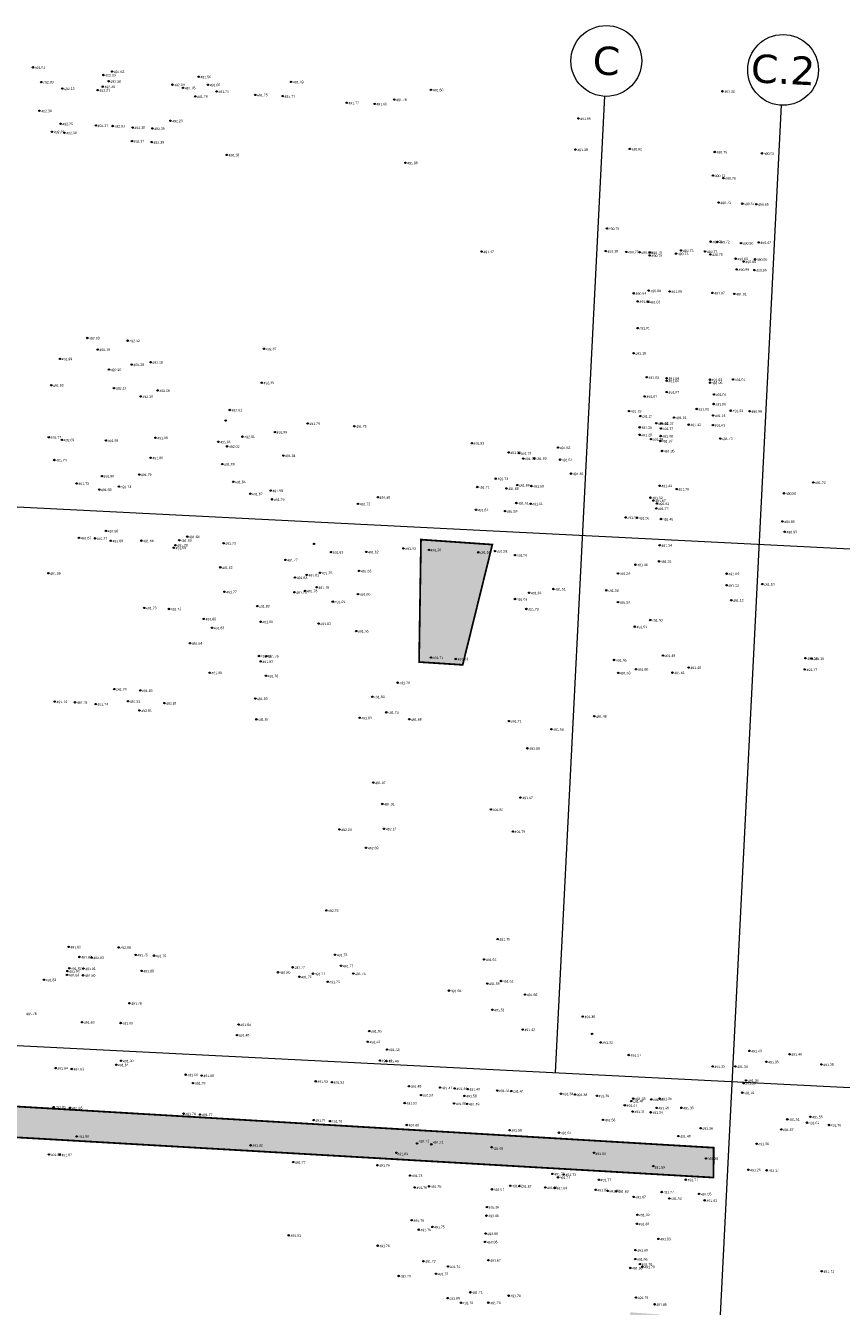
# Model space of a CAD drawing. Header units: millimetres. Extents: x 32690613 to 32693265, y 5342952 to 5344571.
# Tile 17 of 18: x 32692734 to 32692849, y 5344350 to 5344531. Entities that reach past the tile are written whole.
import ezdxf

# ---------------------------------------------------------------- set-up
doc = ezdxf.new("R2010")
doc.units = ezdxf.units.MM
doc.header["$LTSCALE"] = 20
doc.layers.get('0').update_dxf_attribs({"lineweight": 18})
doc.layers.get('Defpoints').update_dxf_attribs({"color": 11, "lineweight": 18})
for name, color, linetype, lineweight in [('Aufmaß_Schraff', 51, 'Continuous', 18), ('Aufmaß_Umriss', 40, 'Continuous', 18), ('Mpt-StBa_Höhe', 6, 'Continuous', 5), ('Mpt-StBa_Pkt', 4, 'Continuous', 9)]:
    doc.layers.add(name, color=color, linetype=linetype, lineweight=lineweight)
doc.styles.add('Arial', font='arial.ttf')
doc.styles.add('Verdana', font='verdana.ttf')

# ---------------------------------------------------------------- blocks, each defined once
blk = doc.blocks.new('A$C78070446')
for p, q in [((4470104.68, 5343035.69), (4470092.34, 5342898.17)), ((4470129.58, 5343033.45), (4470100.95, 5342714.26)), ((4469505.56, 5343027.12), (4470255.14, 5342959.86)), ((4469498.77, 5342951.42), (4470248.35, 5342884.17))]:
    blk.add_line(p, q)
for centre in [(4470105.13, 5343040.67), (4470130.03, 5343038.43)]:
    blk.add_circle(centre, 5)
at = {"char_height": 4, "attachment_point": 5, "rotation": 354.86, "line_spacing_factor": 0.252012, "style": 'Verdana'}
for s, insert in [('C', (4470105.13, 5343040.67)), ('C.2', (4470130.03, 5343038.43))]:
    blk.add_mtext(s, dxfattribs=dict(at, insert=insert))
blk = doc.blocks.new('A$C321062E2')
at = {"layer": 'Aufmaß_Schraff'}
h = blk.add_hatch(color=256, dxfattribs=at)
h.dxf.hatch_style = 1
h.paths.add_polyline_path([(32692589.16, 5344387.08), (32692831.12, 5344372.78), (32692831.1, 5344368.56), (32692692.58, 5344376.55), (32692689.27, 5344374.23), (32692681.97, 5344377.03), (32692668.62, 5344377.53), (32692667.81, 5344374.05), (32692653.18, 5344374.82), (32692653.33, 5344380.28), (32692624.35, 5344381.07), (32692623.85, 5344378.73), (32692616.72, 5344379.23), (32692612.99, 5344382.41), (32692590.62, 5344382.71), (32692589.25, 5344383.14), (32692588.89, 5344383.35)])
h.paths.add_polyline_path([(32692814.39, 5344272.86), (32692819.34, 5344349.53), (32692823.4, 5344349.22), (32692818.62, 5344272.76)])
h.paths.add_polyline_path([(32692789.78, 5344458.67), (32692799.86, 5344457.97), (32692795.67, 5344440.98), (32692789.51, 5344441.38)])
h.paths.add_polyline_path([(32692543.39, 5344377.32), (32692549.95, 5344377.06), (32692547.03, 5344361.6), (32692543.47, 5344362.27)])
h.paths.add_polyline_path([(32692796.1, 5344199.45), (32692812.49, 5344203.03), (32692814.62, 5344203.68), (32692819.73, 5344207.02), (32692822.88, 5344214.81), (32692823.54, 5344225.63), (32692823.84, 5344231.95), (32692823.03, 5344233.58), (32692823.01, 5344234.64), (32692823.15, 5344238.72), (32692824.7, 5344248.47), (32692823.91, 5344248.73), (32692817.46, 5344270.2), (32692815.88, 5344270.27), (32692781.61, 5344270.15), (32692690.12, 5344276.21), (32692688.54, 5344276.11), (32692690.26, 5344317.11), (32692697.18, 5344329.32), (32692697.35, 5344339.16), (32692684.2, 5344339.39), (32692672.54, 5344328.19), (32692675.06, 5344313.22), (32692678.37, 5344307.03), (32692678.6, 5344288.75), (32692671.17, 5344283.6), (32692670.69, 5344265.75), (32692676.12, 5344221.48), (32692643.32, 5344228.99), (32692600.99, 5344203.75), (32692666.6, 5344202.13), (32692662.15, 5344107.83), (32692663.33, 5344084.15), (32692436.87, 5344096.13), (32692441.85, 5344221.24), (32692428.17, 5344221.79), (32692425.66, 5344164.48), (32692411.09, 5344164.95), (32692406.06, 5344079.87), (32692429.48, 5344079.62), (32692435.96, 5344084.09), (32692672.49, 5344070.02), (32692692.85, 5344064.48), (32692698.21, 5344132.93), (32692689.09, 5344189.81), (32692734.17, 5344190.46), (32692751.82, 5344191.07), (32692750.28, 5344200.65), (32692757.17, 5344200.29), (32692758.54, 5344200.22), (32692782.76, 5344198.97), (32692784.49, 5344198.89), (32692789.07, 5344198.64), (32692788.87, 5344194.76), (32692796.03, 5344194.39)])
at = {"layer": 'Aufmaß_Umriss', "const_width": 0.25}
for points in [[(32692789.78, 5344458.67), (32692799.86, 5344457.97), (32692795.67, 5344440.98), (32692789.51, 5344441.38)], [(32692589.16, 5344387.08), (32692831.12, 5344372.78), (32692831.1, 5344368.56), (32692692.58, 5344376.55), (32692689.27, 5344374.23), (32692681.97, 5344377.03), (32692668.62, 5344377.53), (32692667.81, 5344374.05), (32692653.18, 5344374.82), (32692653.33, 5344380.28), (32692624.35, 5344381.07), (32692623.85, 5344378.73), (32692616.72, 5344379.23), (32692612.99, 5344382.41), (32692590.62, 5344382.71), (32692589.25, 5344383.14), (32692588.89, 5344383.35)]]:
    blk.add_lwpolyline(points, close=True, dxfattribs=at)
at = {"layer": 'Mpt-StBa_Pkt'}
for centre in [(32692790.89, 5344457.21, 491.5), (32692797.87, 5344456.87, 491.53), (32692791.19, 5344442.01, 491.71), (32692794.7, 5344441.81, 491.63), (32692741.15, 5344374.37, 491.99), (32692765.72, 5344373.11, 491.92), (32692786.32, 5344372.06, 491.81), (32692789.24, 5344373.38, 491.72), (32692791.24, 5344373.26, 491.71), (32692799.76, 5344372.84, 491.69), (32692814.23, 5344372.07, 491.64), (32692822.59, 5344370.18, 491.59), (32692830.03, 5344371.27, 491.35)]:
    blk.add_ellipse(centre, major_axis=(-0.0707, 0.0707), ratio=1, start_param=3.926991, end_param=10.210176, dxfattribs=at)
at = {"layer": 'Mpt-StBa_Höhe', "style": 'Arial'}
for s, p in [('491,50', (32692791.14, 5344456.98)), ('491,53', (32692798.12, 5344456.65)), ('491,71', (32692791.44, 5344441.79)), ('491,63', (32692794.95, 5344441.58)), ('491,99', (32692741.39, 5344374.14)), ('491,72', (32692789.46, 5344373.49)), ('491,71', (32692791.46, 5344373.35)), ('491,92', (32692765.96, 5344372.89)), ('491,81', (32692786.46, 5344371.69)), ('491,69', (32692799.91, 5344372.45)), ('491,64', (32692814.4, 5344371.72)), ('491,59', (32692822.76, 5344369.79)), ('491,35', (32692830.28, 5344371.04))]:
    blk.add_text(s, height=0.35, rotation=2.2375, dxfattribs=at).set_placement(p)

msp = doc.modelspace()

# ---------------------------------------------------------------- linework, layer by layer
at = {"layer": 'Mpt-StBa_Pkt'}
for centre in [(32692734.98, 5344525.38), (32692734.98, 5344525.38), (32692744.93, 5344524.29), (32692744.93, 5344524.29), (32692746.15, 5344524.78), (32692746.15, 5344524.78), (32692758.39, 5344524.04), (32692758.39, 5344524.04), (32692736.14, 5344523.3), (32692736.14, 5344523.3), (32692739.11, 5344522.38), (32692739.11, 5344522.38), (32692744.12, 5344522.16), (32692744.12, 5344522.16), (32692744.83, 5344522.65), (32692744.83, 5344522.65), (32692745.65, 5344523.41), (32692745.65, 5344523.41), (32692754.67, 5344522.93), (32692754.67, 5344522.93), (32692756.17, 5344522.47), (32692756.17, 5344522.47), (32692759.69, 5344522.92), (32692759.69, 5344522.92), (32692760.92, 5344521.98), (32692760.92, 5344521.98), (32692771.44, 5344523.32), (32692771.44, 5344523.32), (32692791.2, 5344522.2), (32692791.2, 5344522.2), (32692832.36, 5344521.99), (32692832.36, 5344521.99), (32692757.9, 5344521.27), (32692757.9, 5344521.27), (32692766.37, 5344521.49), (32692766.37, 5344521.49), (32692770.26, 5344521.32), (32692770.26, 5344521.32), (32692779.29, 5344520.37), (32692779.29, 5344520.37), (32692783.24, 5344520.21), (32692783.24, 5344520.21), (32692786.01, 5344520.82), (32692786.01, 5344520.82), (32692735.89, 5344519.24), (32692735.89, 5344519.24), (32692738.89, 5344517.41), (32692738.89, 5344517.41), (32692743.86, 5344517.17), (32692743.86, 5344517.17), (32692746.22, 5344517.09), (32692746.22, 5344517.09), (32692749.05, 5344516.88), (32692749.05, 5344516.88), (32692751.85, 5344516.74), (32692751.85, 5344516.74), (32692754.4, 5344517.83), (32692754.4, 5344517.83), (32692812.02, 5344518.16), (32692812.02, 5344518.16), (32692737.66, 5344516.28), (32692737.66, 5344516.28), (32692739.42, 5344516.14), (32692739.42, 5344516.14), (32692748.95, 5344514.96), (32692748.95, 5344514.96), (32692751.76, 5344514.81), (32692751.76, 5344514.81), (32692762.35, 5344513.01), (32692762.35, 5344513.01), (32692811.6, 5344513.76), (32692811.6, 5344513.76), (32692819.26, 5344513.85), (32692819.26, 5344513.85), (32692831.27, 5344513.42), (32692831.27, 5344513.42), (32692837.93, 5344513.23), (32692837.93, 5344513.23), (32692787.58, 5344511.89), (32692787.58, 5344511.89), (32692831.02, 5344510.09), (32692831.02, 5344510.09), (32692832.5, 5344509.74), (32692832.5, 5344509.74), (32692831.82, 5344506.27), (32692831.82, 5344506.27), (32692835.16, 5344506.12), (32692835.16, 5344506.12), (32692837.14, 5344506.04), (32692837.14, 5344506.04), (32692816.04, 5344502.63), (32692816.04, 5344502.63), (32692830.67, 5344500.75), (32692830.67, 5344500.75), (32692831.64, 5344500.72), (32692831.64, 5344500.72), (32692834.98, 5344500.55), (32692834.98, 5344500.55), (32692837.48, 5344500.65), (32692837.48, 5344500.65), (32692798.34, 5344499.35), (32692798.34, 5344499.35), (32692815.88, 5344499.42), (32692815.88, 5344499.42), (32692818.76, 5344499.31), (32692818.76, 5344499.31), (32692820.66, 5344499.27), (32692820.66, 5344499.27), (32692822.08, 5344499.21), (32692822.08, 5344499.21), (32692822.1, 5344498.81), (32692822.1, 5344498.81), (32692825.81, 5344499.06), (32692825.81, 5344499.06), (32692826.52, 5344499.51), (32692826.52, 5344499.51), (32692829.9, 5344499.37), (32692829.9, 5344499.37), (32692830.65, 5344498.95), (32692830.65, 5344498.95), (32692834.22, 5344498.35), (32692834.22, 5344498.35), (32692834.38, 5344496.84), (32692834.38, 5344496.84), (32692835.37, 5344497.95), (32692835.37, 5344497.95), (32692836.87, 5344496.74), (32692836.87, 5344496.74), (32692836.96, 5344498.26), (32692836.96, 5344498.26), (32692819.83, 5344493.46), (32692819.83, 5344493.46), (32692821.93, 5344493.84), (32692821.93, 5344493.84), (32692824.9, 5344493.73), (32692824.9, 5344493.73), (32692830.95, 5344493.52), (32692830.95, 5344493.52), (32692834.03, 5344493.37), (32692834.03, 5344493.37), (32692820.4, 5344492.32), (32692820.4, 5344492.32), (32692821.84, 5344492.25), (32692821.84, 5344492.25), (32692820.37, 5344488.55), (32692820.37, 5344488.55), (32692742.64, 5344487.15), (32692742.64, 5344487.15), (32692748.34, 5344486.77), (32692748.34, 5344486.77), (32692767.59, 5344485.62), (32692767.59, 5344485.62), (32692738.78, 5344484.2), (32692738.78, 5344484.2), (32692744.14, 5344485.52), (32692744.14, 5344485.52), (32692819.81, 5344485), (32692819.81, 5344485), (32692745.72, 5344482.69), (32692745.72, 5344482.69), (32692748.94, 5344483.4), (32692748.94, 5344483.4), (32692751.58, 5344483.73), (32692751.58, 5344483.73), (32692737.57, 5344480.48), (32692737.57, 5344480.48), (32692767.29, 5344480.83), (32692767.29, 5344480.83), (32692821.66, 5344481.6), (32692821.66, 5344481.6), (32692824.47, 5344481.46), (32692824.47, 5344481.46), (32692824.48, 5344481.11), (32692824.48, 5344481.11), (32692830.58, 5344481.26), (32692830.58, 5344481.26), (32692830.61, 5344480.84), (32692830.61, 5344480.84), (32692833.84, 5344481.3), (32692833.84, 5344481.3), (32692746.42, 5344480.07), (32692746.42, 5344480.07), (32692750.17, 5344478.89), (32692750.17, 5344478.89), (32692752.58, 5344479.74), (32692752.58, 5344479.74), (32692821.39, 5344478.9), (32692821.39, 5344478.9), (32692824.5, 5344479.51), (32692824.5, 5344479.51), (32692831.15, 5344479.18), (32692831.15, 5344479.18), (32692762.77, 5344476.98), (32692762.77, 5344476.98), (32692819.17, 5344476.83), (32692819.17, 5344476.83), (32692828.72, 5344477.12), (32692828.72, 5344477.12), (32692831.11, 5344477.82), (32692831.11, 5344477.82), (32692833.54, 5344476.88), (32692833.54, 5344476.88), (32692836.2, 5344476.8), (32692836.2, 5344476.8), (32692762.2, 5344475.48), (32692762.2, 5344475.48), (32692773.77, 5344475.08), (32692773.77, 5344475.08), (32692820.75, 5344476.11), (32692820.75, 5344476.11), (32692823.01, 5344475.11), (32692823.01, 5344475.11), (32692823.7, 5344475.07), (32692823.7, 5344475.07), (32692825.53, 5344475.91), (32692825.53, 5344475.91), (32692827.59, 5344474.91), (32692827.59, 5344474.91), (32692831, 5344474.85), (32692831, 5344474.85), (32692831.04, 5344476.21), (32692831.04, 5344476.21), (32692737.22, 5344473.14), (32692737.22, 5344473.14), (32692752.28, 5344473.06), (32692752.28, 5344473.06), (32692764.57, 5344473.21), (32692764.57, 5344473.21), (32692769.14, 5344473.86), (32692769.14, 5344473.86), (32692780.36, 5344474.69), (32692780.36, 5344474.69), (32692820.65, 5344473.47), (32692820.65, 5344473.47), (32692820.67, 5344474.53), (32692820.67, 5344474.53), (32692823.61, 5344473.3), (32692823.61, 5344473.3), (32692823.67, 5344474.37), (32692823.67, 5344474.37), (32692739.06, 5344472.76), (32692739.06, 5344472.76), (32692745.28, 5344472.68), (32692745.28, 5344472.68), (32692761.16, 5344472.49), (32692761.16, 5344472.49), (32692762.4, 5344471.84), (32692762.4, 5344471.84), (32692796.97, 5344472.29), (32692796.97, 5344472.29), (32692809.14, 5344471.67), (32692809.14, 5344471.67), (32692822.26, 5344472.87), (32692822.26, 5344472.87), (32692823.57, 5344472.6), (32692823.57, 5344472.6), (32692823.84, 5344471.19), (32692823.84, 5344471.19), (32692832.04, 5344472.94), (32692832.04, 5344472.94), (32692738, 5344469.91), (32692738, 5344469.91), (32692751.6, 5344470.23), (32692751.6, 5344470.23), (32692761.72, 5344469.34), (32692761.72, 5344469.34), (32692770.32, 5344470.54), (32692770.32, 5344470.54), (32692802.14, 5344470.98), (32692802.14, 5344470.98), (32692803.62, 5344470.89), (32692803.62, 5344470.89), (32692804.22, 5344470.12), (32692804.22, 5344470.12), (32692805.78, 5344470.15), (32692805.78, 5344470.15), (32692809.42, 5344469.96), (32692809.42, 5344469.96), (32692744.71, 5344467.64), (32692744.71, 5344467.64), (32692749.98, 5344467.86), (32692749.98, 5344467.86), (32692810.97, 5344467.99), (32692810.97, 5344467.99), (32692741.15, 5344466.61), (32692741.15, 5344466.61), (32692744.33, 5344465.74), (32692744.33, 5344465.74), (32692747.11, 5344466.16), (32692747.11, 5344466.16), (32692763.27, 5344466.84), (32692763.27, 5344466.84), (32692797.73, 5344466.1), (32692797.73, 5344466.1), (32692800.35, 5344467.28), (32692800.35, 5344467.28), (32692801.84, 5344465.89), (32692801.84, 5344465.89), (32692803.37, 5344466.37), (32692803.37, 5344466.37), (32692805.38, 5344466.24), (32692805.38, 5344466.24), (32692823.48, 5344466.28), (32692823.48, 5344466.28), (32692825.9, 5344465.81), (32692825.9, 5344465.81), (32692845.19, 5344466.75), (32692845.19, 5344466.75), (32692765.67, 5344465.14), (32692765.67, 5344465.14), (32692768.56, 5344465.59), (32692768.56, 5344465.59), (32692768.76, 5344464.36), (32692768.76, 5344464.36), (32692783.69, 5344464.65), (32692783.69, 5344464.65), (32692822.18, 5344464.59), (32692822.18, 5344464.59), (32692822.61, 5344464.18), (32692822.61, 5344464.18), (32692841.05, 5344465.21), (32692841.05, 5344465.21), (32692780.89, 5344463.72), (32692780.89, 5344463.72), (32692797.55, 5344462.88), (32692797.55, 5344462.88), (32692801.66, 5344462.69), (32692801.66, 5344462.69), (32692803.25, 5344463.84), (32692803.25, 5344463.84), (32692805.25, 5344463.74), (32692805.25, 5344463.74), (32692823, 5344463.07), (32692823, 5344463.07), (32692823.1, 5344463.77), (32692823.1, 5344463.77), (32692818.68, 5344461.81), (32692818.68, 5344461.81), (32692820.29, 5344461.73), (32692820.29, 5344461.73), (32692823.67, 5344461.58), (32692823.67, 5344461.58), (32692840.83, 5344461.23), (32692840.83, 5344461.23), (32692741.48, 5344458.92), (32692741.48, 5344458.92), (32692743.75, 5344458.85), (32692743.75, 5344458.85), (32692745.28, 5344459.9), (32692745.28, 5344459.9), (32692745.97, 5344458.5), (32692745.97, 5344458.5), (32692750.29, 5344458.52), (32692750.29, 5344458.52), (32692755.64, 5344458.58), (32692755.64, 5344458.58), (32692756.76, 5344459.09), (32692756.76, 5344459.09), (32692841.15, 5344459.77), (32692841.15, 5344459.77), (32692754.86, 5344457.52), (32692754.86, 5344457.52), (32692755.1, 5344457.88), (32692755.1, 5344457.88), (32692761.9, 5344458.16), (32692761.9, 5344458.16), (32692774.69, 5344458.06), (32692774.69, 5344458.06), (32692777.05, 5344456.9), (32692777.05, 5344456.9), (32692782.06, 5344456.94), (32692782.06, 5344456.94), (32692787.3, 5344457.43), (32692787.3, 5344457.43), (32692800.24, 5344457.05), (32692800.24, 5344457.05), (32692823.5, 5344457.87), (32692823.5, 5344457.87), (32692770.63, 5344455.8), (32692770.63, 5344455.8), (32692803.04, 5344456.49), (32692803.04, 5344456.49), (32692820.07, 5344455.13), (32692820.07, 5344455.13), (32692823.41, 5344455.6), (32692823.41, 5344455.6), (32692737.16, 5344453.92), (32692737.16, 5344453.92), (32692761.44, 5344454.75), (32692761.44, 5344454.75), (32692771.99, 5344453.31), (32692771.99, 5344453.31), (32692773.64, 5344453.68), (32692773.64, 5344453.68), (32692775.53, 5344453.99), (32692775.53, 5344453.99), (32692781.04, 5344454.25), (32692781.04, 5344454.25), (32692817.61, 5344453.9), (32692817.61, 5344453.9), (32692832.95, 5344453.86), (32692832.95, 5344453.86), (32692762.02, 5344451.3), (32692762.02, 5344451.3), (32692773.41, 5344451.43), (32692773.41, 5344451.43), (32692775.06, 5344451.94), (32692775.06, 5344451.94), (32692808.48, 5344451.69), (32692808.48, 5344451.69), (32692815.95, 5344451.51), (32692815.95, 5344451.51), (32692832.94, 5344452.22), (32692832.94, 5344452.22), (32692837.98, 5344452.38), (32692837.98, 5344452.38), (32692771.9, 5344451.23), (32692771.9, 5344451.23), (32692777.33, 5344449.91), (32692777.33, 5344449.91), (32692780.88, 5344450.98), (32692780.88, 5344450.98), (32692803.05, 5344450.28), (32692803.05, 5344450.28), (32692805.05, 5344451.16), (32692805.05, 5344451.16), (32692817.61, 5344449.84), (32692817.61, 5344449.84), (32692833.61, 5344450.11), (32692833.61, 5344450.11), (32692750.7, 5344449.03), (32692750.7, 5344449.03), (32692754.17, 5344448.87), (32692754.17, 5344448.87), (32692766.65, 5344449.28), (32692766.65, 5344449.28), (32692804.66, 5344448.87), (32692804.66, 5344448.87), (32692759.11, 5344447.48), (32692759.11, 5344447.48), (32692760.26, 5344446.21), (32692760.26, 5344446.21), (32692767.12, 5344447.07), (32692767.12, 5344447.07), (32692775.32, 5344446.81), (32692775.32, 5344446.81), (32692819.98, 5344446.37), (32692819.98, 5344446.37), (32692822.16, 5344447.31), (32692822.16, 5344447.31), (32692757.16, 5344444.03), (32692757.16, 5344444.03), (32692780.63, 5344445.75), (32692780.63, 5344445.75), (32692766.89, 5344442.23), (32692766.89, 5344442.23), (32692823.96, 5344442.3), (32692823.96, 5344442.3), (32692767.15, 5344441.46), (32692767.15, 5344441.46), (32692767.95, 5344442.19), (32692767.95, 5344442.19), (32692817.06, 5344441.67), (32692817.06, 5344441.67), (32692827.59, 5344440.6), (32692827.59, 5344440.6), (32692844.08, 5344441.91), (32692844.08, 5344441.91), (32692844.95, 5344441.87), (32692844.95, 5344441.87), (32692759.95, 5344439.87), (32692759.95, 5344439.87), (32692767.87, 5344439.43), (32692767.87, 5344439.43), (32692817.63, 5344439.85), (32692817.63, 5344439.85), (32692820.15, 5344440.37), (32692820.15, 5344440.37), (32692825.29, 5344439.88), (32692825.29, 5344439.88), (32692843.99, 5344440.33), (32692843.99, 5344440.33), (32692746.46, 5344437.55), (32692746.46, 5344437.55), (32692750.13, 5344437.36), (32692750.13, 5344437.36), (32692786.47, 5344438.46), (32692786.47, 5344438.46), (32692738.06, 5344435.79), (32692738.06, 5344435.79), (32692740.92, 5344435.69), (32692740.92, 5344435.69), (32692743.84, 5344435.44), (32692743.84, 5344435.44), (32692748.41, 5344435.84), (32692748.41, 5344435.84), (32692753.55, 5344435.57), (32692753.55, 5344435.57), (32692766.38, 5344436.22), (32692766.38, 5344436.22), (32692782.9, 5344436.48), (32692782.9, 5344436.48), (32692750.02, 5344434.55), (32692750.02, 5344434.55), (32692766.52, 5344433.28), (32692766.52, 5344433.28), (32692781.1, 5344433.5), (32692781.1, 5344433.5), (32692784.88, 5344434.27), (32692784.88, 5344434.27), (32692788.13, 5344433.3), (32692788.13, 5344433.3), (32692814.26, 5344433.72), (32692814.26, 5344433.72), (32692802.23, 5344433.04), (32692802.23, 5344433.04), (32692808.2, 5344431.88), (32692808.2, 5344431.88), (32692804.82, 5344429.19), (32692804.82, 5344429.19), (32692783.04, 5344424.36), (32692783.04, 5344424.36), (32692784.32, 5344421.33), (32692784.32, 5344421.33), (32692799.66, 5344420.55), (32692799.66, 5344420.55), (32692803.83, 5344422.24), (32692803.83, 5344422.24), (32692778.26, 5344417.73), (32692778.26, 5344417.73), (32692784.56, 5344417.82), (32692784.56, 5344417.82), (32692802.76, 5344417.44), (32692802.76, 5344417.44), (32692782.02, 5344415.14), (32692782.02, 5344415.14), (32692776.39, 5344406.3), (32692776.39, 5344406.3), (32692740.02, 5344401.15), (32692740.02, 5344401.15), (32692747.07, 5344401.07), (32692747.07, 5344401.07), (32692800.61, 5344402.25), (32692800.61, 5344402.25), (32692741.54, 5344399.72), (32692741.54, 5344399.72), (32692743.25, 5344399.64), (32692743.25, 5344399.64), (32692749.47, 5344400.01), (32692749.47, 5344400.01), (32692752.07, 5344399.9), (32692752.07, 5344399.9), (32692777.63, 5344400.03), (32692777.63, 5344400.03), (32692798.69, 5344399.37), (32692798.69, 5344399.37), (32692739.78, 5344397.18), (32692739.78, 5344397.18), (32692739.85, 5344397.72), (32692739.85, 5344397.72), (32692740.1, 5344398.12), (32692740.1, 5344398.12), (32692742.05, 5344397.13), (32692742.05, 5344397.13), (32692742.1, 5344398.09), (32692742.1, 5344398.09), (32692750.31, 5344397.75), (32692750.31, 5344397.75), (32692769.58, 5344397.55), (32692769.58, 5344397.55), (32692771.64, 5344398.26), (32692771.64, 5344398.26), (32692774.53, 5344397.36), (32692774.53, 5344397.36), (32692778.48, 5344398.47), (32692778.48, 5344398.47), (32692780.22, 5344397.37), (32692780.22, 5344397.37), (32692736.53, 5344396.5), (32692736.53, 5344396.5), (32692772.6, 5344396.93), (32692772.6, 5344396.93), (32692776.59, 5344396.22), (32692776.59, 5344396.22), (32692799.14, 5344395.97), (32692799.14, 5344395.97), (32692801.09, 5344396.32), (32692801.09, 5344396.32), (32692793.74, 5344394.96), (32692793.74, 5344394.96), (32692804.48, 5344394.41), (32692804.48, 5344394.41), (32692748.61, 5344393.18), (32692748.61, 5344393.18), (32692799.86, 5344392.26), (32692799.86, 5344392.26), (32692741.92, 5344390.51), (32692741.92, 5344390.51), (32692747.36, 5344390.39), (32692747.36, 5344390.39), (32692764.02, 5344390.18), (32692764.02, 5344390.18), (32692812.63, 5344391.3), (32692812.63, 5344391.3), (32692763.8, 5344388.69), (32692763.8, 5344388.69), (32692782.47, 5344389.25), (32692782.47, 5344389.25), (32692804.15, 5344389.47), (32692804.15, 5344389.47), (32692813.94, 5344388.85), (32692813.94, 5344388.85), (32692782.27, 5344387.74), (32692782.27, 5344387.74), (32692785, 5344386.64), (32692785, 5344386.64), (32692815.14, 5344387.65), (32692815.14, 5344387.65), (32692836.17, 5344386.46), (32692836.17, 5344386.46), (32692746.74, 5344384.49), (32692746.74, 5344384.49), (32692747.43, 5344385.06), (32692747.43, 5344385.06), (32692783.98, 5344385.08), (32692783.98, 5344385.08), (32692784.89, 5344385.02), (32692784.89, 5344385.02), (32692819.13, 5344385.87), (32692819.13, 5344385.87), (32692838.56, 5344384.91), (32692838.56, 5344384.91), (32692841.84, 5344385.99), (32692841.84, 5344385.99), (32692846.33, 5344384.54), (32692846.33, 5344384.54), (32692738.17, 5344384.02), (32692738.17, 5344384.02), (32692740.46, 5344383.9), (32692740.46, 5344383.9), (32692756.53, 5344383.09), (32692756.53, 5344383.09), (32692758.82, 5344382.97), (32692758.82, 5344382.97), (32692830.98, 5344384.26), (32692830.98, 5344384.26), (32692834.18, 5344384.25), (32692834.18, 5344384.25), (32692757.6, 5344381.91), (32692757.6, 5344381.91), (32692774.92, 5344382.15), (32692774.92, 5344382.15), (32692777.2, 5344382.03), (32692777.2, 5344382.03), (32692788.08, 5344381.47), (32692788.08, 5344381.47), (32692792.48, 5344381.27), (32692792.48, 5344381.27), (32692794.56, 5344381.15), (32692794.56, 5344381.15), (32692796.38, 5344381.05), (32692796.38, 5344381.05), (32692800.55, 5344380.85), (32692800.55, 5344380.85), (32692802.53, 5344380.77), (32692802.53, 5344380.77), (32692835.34, 5344381.89), (32692835.34, 5344381.89), (32692835.7, 5344382.28), (32692835.7, 5344382.28), (32692787.48, 5344379.09), (32692787.48, 5344379.09), (32692789.79, 5344380.21), (32692789.79, 5344380.21), (32692794.46, 5344379.03), (32692794.46, 5344379.03), (32692795.92, 5344380.1), (32692795.92, 5344380.1), (32692796.29, 5344378.96), (32692796.29, 5344378.96), (32692809.55, 5344380.4), (32692809.55, 5344380.4), (32692811.53, 5344380.28), (32692811.53, 5344380.28), (32692814.62, 5344380.12), (32692814.62, 5344380.12), (32692819.48, 5344379.36), (32692819.48, 5344379.36), (32692819.75, 5344379.71), (32692819.75, 5344379.71), (32692822.3, 5344379.59), (32692822.3, 5344379.59), (32692823.47, 5344379.7), (32692823.47, 5344379.7), (32692835.16, 5344380.55), (32692835.16, 5344380.55), (32692737.89, 5344378.52), (32692737.89, 5344378.52), (32692740.22, 5344378.41), (32692740.22, 5344378.41), (32692756.24, 5344377.59), (32692756.24, 5344377.59), (32692758.58, 5344377.46), (32692758.58, 5344377.46), (32692818.57, 5344378.77), (32692818.57, 5344378.77), (32692819.66, 5344377.89), (32692819.66, 5344377.89), (32692822.2, 5344377.78), (32692822.2, 5344377.78), (32692823.05, 5344378.4), (32692823.05, 5344378.4), (32692826.56, 5344378.41), (32692826.56, 5344378.41), (32692844.77, 5344377.14), (32692844.77, 5344377.14), (32692774.6, 5344376.67), (32692774.6, 5344376.67), (32692776.92, 5344376.54), (32692776.92, 5344376.54), (32692787.78, 5344375.99), (32692787.78, 5344375.99), (32692815.49, 5344376.71), (32692815.49, 5344376.71), (32692829.26, 5344375.53), (32692829.26, 5344375.53), (32692840.66, 5344375.35), (32692840.66, 5344375.35), (32692841.52, 5344376.78), (32692841.52, 5344376.78), (32692844.28, 5344376.31), (32692844.28, 5344376.31), (32692847.39, 5344375.99), (32692847.39, 5344375.99), (32692802.29, 5344375.25), (32692802.29, 5344375.25), (32692809.27, 5344374.9), (32692809.27, 5344374.9), (32692826.13, 5344374.41), (32692826.13, 5344374.41), (32692737.24, 5344371.82), (32692737.24, 5344371.82), (32692738.76, 5344371.78), (32692738.76, 5344371.78), (32692837.17, 5344373.34), (32692837.17, 5344373.34), (32692771.73, 5344370.74), (32692771.73, 5344370.74), (32692783.63, 5344370.31), (32692783.63, 5344370.31), (32692788.25, 5344368.85), (32692788.25, 5344368.85), (32692808.34, 5344369.08), (32692808.34, 5344369.08), (32692809.13, 5344368.59), (32692809.13, 5344368.59), (32692809.95, 5344368.99), (32692809.95, 5344368.99), (32692814.9, 5344368.25), (32692814.9, 5344368.25), (32692827.18, 5344368.26), (32692827.18, 5344368.26), (32692836.03, 5344369.66), (32692836.03, 5344369.66), (32692838.58, 5344369.58), (32692838.58, 5344369.58), (32692788.9, 5344367.17), (32692788.9, 5344367.17), (32692790.92, 5344367.32), (32692790.92, 5344367.32), (32692799.8, 5344366.9), (32692799.8, 5344366.9), (32692802.39, 5344367.41), (32692802.39, 5344367.41), (32692803.65, 5344367.35), (32692803.65, 5344367.35), (32692807.34, 5344367.17), (32692807.34, 5344367.17), (32692808.66, 5344367.09), (32692808.66, 5344367.09), (32692814.45, 5344366.84), (32692814.45, 5344366.84), (32692816.14, 5344366.68), (32692816.14, 5344366.68), (32692817.36, 5344366.62), (32692817.36, 5344366.62), (32692823.76, 5344366.52), (32692823.76, 5344366.52), (32692829.06, 5344366.25), (32692829.06, 5344366.25), (32692819.81, 5344365.83), (32692819.81, 5344365.83), (32692824.85, 5344365.62), (32692824.85, 5344365.62), (32692829.85, 5344365.34), (32692829.85, 5344365.34), (32692799.03, 5344363.18), (32692799.03, 5344363.18), (32692799.09, 5344364.38), (32692799.09, 5344364.38), (32692820.32, 5344363.31), (32692820.32, 5344363.31), (32692788.47, 5344362.53), (32692788.47, 5344362.53), (32692789.46, 5344361.2), (32692789.46, 5344361.2), (32692791.4, 5344361.6), (32692791.4, 5344361.6), (32692820.27, 5344362.04), (32692820.27, 5344362.04), (32692771.1, 5344360.4), (32692771.1, 5344360.4), (32692798.84, 5344359.47), (32692798.84, 5344359.47), (32692798.91, 5344360.65), (32692798.91, 5344360.65), (32692823.32, 5344359.9), (32692823.32, 5344359.9), (32692783.64, 5344358.94), (32692783.64, 5344358.94), (32692820.07, 5344358.31), (32692820.07, 5344358.31), (32692790.12, 5344356.75), (32692790.12, 5344356.75), (32692793.59, 5344356), (32692793.59, 5344356), (32692799.3, 5344356.88), (32692799.3, 5344356.88), (32692819.33, 5344355.79), (32692819.33, 5344355.79), (32692820.03, 5344357.05), (32692820.03, 5344357.05), (32692820.7, 5344356.33), (32692820.7, 5344356.33), (32692821.06, 5344355.96), (32692821.06, 5344355.96), (32692786.62, 5344354.66), (32692786.62, 5344354.66), (32692791.9, 5344354.97), (32692791.9, 5344354.97), (32692846.37, 5344355.33), (32692846.37, 5344355.33), (32692796.75, 5344352.35), (32692796.75, 5344352.35), (32692802.14, 5344351.88), (32692802.14, 5344351.88), (32692793.54, 5344351.53), (32692793.54, 5344351.53), (32692795.41, 5344350.88), (32692795.41, 5344350.88), (32692799.29, 5344350.89), (32692799.29, 5344350.89), (32692820.14, 5344351.61), (32692820.14, 5344351.61), (32692822.76, 5344350.66), (32692822.76, 5344350.66)]:
    msp.add_circle(centre, 0.1, dxfattribs=at)

# ---------------------------------------------------------------- block references
msp.add_blockref('A$C321062E2', (0, 0))
at = {"layer": 'Defpoints', "rotation": 2.237485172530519}
msp.add_blockref('A$C78070446', (28434719.52, -168960.66), dxfattribs=at)

# ---------------------------------------------------------------- texts
at = {"layer": 'Mpt-StBa_Höhe', "style": 'Arial'}
for s, p in [('491.51', (32692735.23, 5344525.13)), ('492.39', (32692745.18, 5344524.05)), ('491.52', (32692746.4, 5344524.54)), ('491.56', (32692758.64, 5344523.8)), ('492.30', (32692736.4, 5344523.06)), ('492.13', (32692739.37, 5344522.14)), ('492.21', (32692744.38, 5344521.92)), ('492.40', (32692745.08, 5344522.41)), ('492.38', (32692745.91, 5344523.17)), ('492.39', (32692754.92, 5344522.69)), ('491.76', (32692756.43, 5344522.23)), ('491.66', (32692759.95, 5344522.68)), ('491.74', (32692761.17, 5344521.74)), ('491.49', (32692771.7, 5344523.08)), ('491.60', (32692791.45, 5344521.96)), ('491.32', (32692832.61, 5344521.75)), ('491.78', (32692758.16, 5344521.03)), ('491.75', (32692766.63, 5344521.25)), ('491.71', (32692770.51, 5344521.07)), ('491.77', (32692779.54, 5344520.12)), ('491.80', (32692783.49, 5344519.97)), ('491.78', (32692786.27, 5344520.58)), ('492.30', (32692736.14, 5344519)), ('491.66', (32692812.27, 5344517.92)), ('492.25', (32692739.14, 5344517.17)), ('492.27', (32692744.11, 5344516.92)), ('492.39', (32692746.48, 5344516.85)), ('492.38', (32692749.31, 5344516.64)), ('492.39', (32692752.11, 5344516.5)), ('492.23', (32692754.65, 5344517.58)), ('492.29', (32692737.92, 5344516.04)), ('492.30', (32692739.67, 5344515.9)), ('492.37', (32692749.2, 5344514.72)), ('492.39', (32692752.01, 5344514.57)), ('492.18', (32692762.61, 5344512.77)), ('491.39', (32692811.86, 5344513.52)), ('490.82', (32692819.51, 5344513.6)), ('490.79', (32692831.52, 5344513.18)), ('490.52', (32692838.19, 5344512.99)), ('491.98', (32692787.83, 5344511.65)), ('490.72', (32692831.27, 5344509.85)), ('490.76', (32692832.76, 5344509.5)), ('490.71', (32692832.07, 5344506.03)), ('490.57', (32692835.41, 5344505.88)), ('490.55', (32692837.4, 5344505.8)), ('490.79', (32692816.29, 5344502.39)), ('490.71', (32692830.92, 5344500.51)), ('490.72', (32692831.89, 5344500.48)), ('490.56', (32692835.23, 5344500.31)), ('490.47', (32692837.73, 5344500.41)), ('491.47', (32692798.6, 5344499.11)), ('490.38', (32692816.13, 5344499.18)), ('490.77', (32692819.02, 5344499.07)), ('490.76', (32692820.91, 5344499.03)), ('490.75', (32692822.33, 5344498.97)), ('490.78', (32692822.36, 5344498.57)), ('490.73', (32692826.06, 5344498.82)), ('490.73', (32692826.77, 5344499.27)), ('490.71', (32692830.16, 5344499.13)), ('490.70', (32692830.9, 5344498.71)), ('490.60', (32692834.47, 5344498.1)), ('490.59', (32692837.21, 5344498.02)), ('490.99', (32692834.64, 5344496.6)), ('490.60', (32692835.62, 5344497.7)), ('490.96', (32692837.12, 5344496.5)), ('490.94', (32692820.09, 5344493.22)), ('490.98', (32692822.18, 5344493.59)), ('491.09', (32692825.16, 5344493.49)), ('491.07', (32692831.2, 5344493.27)), ('491.01', (32692834.29, 5344493.13)), ('491.01', (32692820.65, 5344492.08)), ('491.03', (32692822.09, 5344492.01)), ('491.21', (32692820.62, 5344488.31)), ('492.08', (32692742.9, 5344486.91)), ('492.12', (32692748.59, 5344486.53)), ('492.35', (32692767.85, 5344485.38)), ('491.99', (32692739.03, 5344483.96)), ('492.19', (32692744.39, 5344485.28)), ('491.19', (32692820.06, 5344484.76)), ('492.20', (32692745.97, 5344482.44)), ('492.28', (32692749.19, 5344483.16)), ('492.08', (32692751.84, 5344483.48)), ('491.93', (32692737.82, 5344480.24)), ('492.35', (32692767.55, 5344480.59)), ('491.03', (32692821.91, 5344481.35)), ('491.04', (32692824.73, 5344481.22)), ('491.06', (32692824.73, 5344480.87)), ('491.03', (32692830.83, 5344481.02)), ('491.06', (32692830.87, 5344480.6)), ('491.01', (32692834.09, 5344481.06)), ('492.11', (32692746.68, 5344479.82)), ('492.18', (32692750.43, 5344478.65)), ('492.06', (32692752.83, 5344479.49)), ('491.07', (32692821.64, 5344478.66)), ('491.07', (32692824.75, 5344479.27)), ('491.04', (32692831.41, 5344478.94)), ('492.01', (32692763.02, 5344476.74)), ('491.19', (32692819.42, 5344476.59)), ('491.09', (32692828.97, 5344476.87)), ('491.06', (32692831.36, 5344477.58)), ('491.03', (32692833.8, 5344476.64)), ('490.98', (32692836.46, 5344476.56)), ('491.79', (32692774.02, 5344474.84)), ('491.21', (32692821, 5344475.87)), ('491.32', (32692823.26, 5344474.87)), ('491.37', (32692823.96, 5344474.83)), ('491.31', (32692825.79, 5344475.67)), ('491.32', (32692827.85, 5344474.67)), ('491.63', (32692831.25, 5344474.61)), ('491.14', (32692831.29, 5344475.97)), ('491.77', (32692737.48, 5344472.9)), ('491.88', (32692752.53, 5344472.82)), ('492.01', (32692764.83, 5344472.97)), ('491.89', (32692769.39, 5344473.62)), ('491.75', (32692780.62, 5344474.45)), ('491.28', (32692820.91, 5344473.23)), ('491.25', (32692820.92, 5344474.29)), ('491.38', (32692823.86, 5344473.06)), ('491.37', (32692823.92, 5344474.13)), ('491.73', (32692832.3, 5344472.7)), ('492.09', (32692739.32, 5344472.52)), ('491.98', (32692745.54, 5344472.44)), ('491.91', (32692761.42, 5344472.25)), ('492.02', (32692762.66, 5344471.6)), ('491.53', (32692797.22, 5344472.05)), ('491.52', (32692809.39, 5344471.43)), ('491.38', (32692822.51, 5344472.63)), ('491.37', (32692823.82, 5344472.36)), ('491.35', (32692824.09, 5344470.95)), ('491.74', (32692738.26, 5344469.67)), ('491.86', (32692751.86, 5344469.99)), ('491.88', (32692761.97, 5344469.1)), ('491.84', (32692770.57, 5344470.3)), ('491.72', (32692802.39, 5344470.74)), ('491.73', (32692803.87, 5344470.65)), ('491.72', (32692804.47, 5344469.88)), ('491.69', (32692806.03, 5344469.91)), ('491.57', (32692809.67, 5344469.72)), ('491.90', (32692744.96, 5344467.4)), ('491.79', (32692750.23, 5344467.62)), ('491.48', (32692811.22, 5344467.75)), ('491.72', (32692741.41, 5344466.37)), ('491.68', (32692744.58, 5344465.5)), ('491.73', (32692747.37, 5344465.91)), ('491.84', (32692763.52, 5344466.6)), ('491.71', (32692797.98, 5344465.86)), ('491.73', (32692800.61, 5344467.04)), ('491.66', (32692802.09, 5344465.65)), ('491.69', (32692803.63, 5344466.12)), ('491.68', (32692805.64, 5344466)), ('491.41', (32692823.74, 5344466.04)), ('491.28', (32692826.15, 5344465.57)), ('491.23', (32692845.44, 5344466.51)), ('491.82', (32692765.92, 5344464.9)), ('491.95', (32692768.81, 5344465.35)), ('491.79', (32692769.01, 5344464.11)), ('491.88', (32692783.94, 5344464.41)), ('491.62', (32692822.44, 5344464.35)), ('491.67', (32692822.86, 5344463.94)), ('490.89', (32692841.3, 5344464.97)), ('491.72', (32692781.14, 5344463.48)), ('491.61', (32692797.8, 5344462.64)), ('491.59', (32692801.91, 5344462.45)), ('491.61', (32692803.5, 5344463.6)), ('491.61', (32692805.5, 5344463.5)), ('491.72', (32692823.25, 5344462.83)), ('491.61', (32692823.36, 5344463.52)), ('491.52', (32692818.93, 5344461.57)), ('491.50', (32692820.54, 5344461.48)), ('491.45', (32692823.92, 5344461.34)), ('490.86', (32692841.08, 5344460.99)), ('491.67', (32692741.73, 5344458.67)), ('491.77', (32692744, 5344458.6)), ('491.58', (32692745.53, 5344459.65)), ('491.69', (32692746.22, 5344458.26)), ('491.66', (32692750.54, 5344458.28)), ('491.69', (32692755.89, 5344458.33)), ('491.68', (32692757.01, 5344458.85)), ('490.93', (32692841.4, 5344459.53)), ('491.69', (32692755.12, 5344457.28)), ('491.70', (32692755.35, 5344457.64)), ('491.73', (32692762.15, 5344457.92)), ('491.63', (32692777.31, 5344456.65)), ('491.62', (32692782.31, 5344456.7)), ('491.53', (32692787.56, 5344457.19)), ('491.52', (32692800.49, 5344456.81)), ('491.34', (32692823.75, 5344457.63)), ('491.77', (32692770.88, 5344455.56)), ('491.50', (32692803.3, 5344456.25)), ('491.36', (32692820.32, 5344454.89)), ('491.31', (32692823.67, 5344455.36)), ('491.89', (32692737.41, 5344453.68)), ('491.82', (32692761.69, 5344454.5)), ('491.83', (32692772.24, 5344453.07)), ('491.81', (32692773.9, 5344453.44)), ('491.75', (32692775.78, 5344453.75)), ('491.63', (32692781.29, 5344454.01)), ('491.34', (32692817.86, 5344453.66)), ('491.04', (32692833.21, 5344453.62)), ('491.77', (32692762.28, 5344451.06)), ('491.78', (32692772.16, 5344450.99)), ('491.78', (32692773.66, 5344451.19)), ('491.78', (32692775.31, 5344451.7)), ('491.51', (32692808.73, 5344451.45)), ('491.38', (32692816.2, 5344451.26)), ('491.05', (32692833.19, 5344451.98)), ('491.10', (32692838.23, 5344452.14)), ('491.69', (32692777.59, 5344449.66)), ('491.65', (32692781.14, 5344450.74)), ('491.63', (32692803.3, 5344450.04)), ('491.61', (32692805.31, 5344450.92)), ('491.51', (32692817.87, 5344449.6)), ('491.13', (32692833.86, 5344449.87)), ('491.73', (32692750.95, 5344448.79)), ('491.75', (32692754.43, 5344448.63)), ('491.83', (32692766.91, 5344449.04)), ('491.73', (32692804.92, 5344448.62)), ('491.80', (32692759.36, 5344447.23)), ('491.83', (32692760.51, 5344445.97)), ('491.80', (32692767.37, 5344446.83)), ('491.83', (32692775.57, 5344446.57)), ('491.61', (32692820.23, 5344446.12)), ('491.50', (32692822.41, 5344447.07)), ('491.84', (32692757.41, 5344443.79)), ('491.66', (32692780.88, 5344445.51)), ('491.79', (32692767.14, 5344441.99)), ('491.79', (32692768.2, 5344441.95)), ('491.49', (32692824.21, 5344442.06)), ('491.92', (32692767.4, 5344441.22)), ('491.66', (32692817.32, 5344441.42)), ('491.66', (32692820.4, 5344440.13)), ('491.48', (32692827.84, 5344440.36)), ('491.17', (32692844.24, 5344440.09)), ('491.16', (32692844.34, 5344441.67)), ('491.16', (32692845.2, 5344441.63)), ('491.80', (32692760.2, 5344439.63)), ('491.76', (32692768.13, 5344439.18)), ('491.63', (32692817.88, 5344439.6)), ('491.61', (32692825.54, 5344439.64)), ('491.78', (32692746.71, 5344437.31)), ('491.83', (32692750.38, 5344437.11)), ('491.79', (32692786.73, 5344438.22)), ('491.74', (32692738.31, 5344435.55)), ('491.75', (32692741.17, 5344435.45)), ('491.74', (32692744.1, 5344435.2)), ('491.81', (32692748.66, 5344435.6)), ('492.81', (32692753.8, 5344435.33)), ('491.83', (32692766.63, 5344435.98)), ('491.83', (32692783.15, 5344436.24)), ('492.81', (32692750.28, 5344434.3)), ('491.87', (32692766.77, 5344433.04)), ('491.83', (32692781.36, 5344433.26)), ('491.73', (32692785.13, 5344434.03)), ('491.68', (32692788.38, 5344433.06)), ('491.48', (32692814.51, 5344433.48)), ('491.71', (32692802.49, 5344432.8)), ('491.58', (32692808.45, 5344431.63)), ('491.68', (32692805.08, 5344428.95)), ('491.87', (32692783.3, 5344424.11)), ('491.91', (32692784.57, 5344421.09)), ('491.66', (32692799.91, 5344420.31)), ('491.67', (32692804.09, 5344421.99)), ('492.24', (32692778.52, 5344417.49)), ('492.12', (32692784.82, 5344417.58)), ('491.75', (32692803.01, 5344417.2)), ('492.69', (32692782.28, 5344414.89)), ('492.78', (32692776.64, 5344406.06)), ('491.80', (32692740.27, 5344400.9)), ('492.88', (32692747.32, 5344400.83)), ('491.75', (32692800.87, 5344402)), ('491.82', (32692741.8, 5344399.48)), ('492.83', (32692743.5, 5344399.4)), ('491.75', (32692749.72, 5344399.77)), ('491.76', (32692752.32, 5344399.65)), ('491.73', (32692777.89, 5344399.79)), ('491.62', (32692798.95, 5344399.13)), ('491.83', (32692740.03, 5344396.94)), ('491.92', (32692740.1, 5344397.48)), ('491.82', (32692740.35, 5344397.87)), ('491.80', (32692742.3, 5344396.89)), ('491.81', (32692742.36, 5344397.84)), ('491.80', (32692750.56, 5344397.51)), ('491.80', (32692769.84, 5344397.31)), ('491.77', (32692771.9, 5344398.02)), ('491.76', (32692772.85, 5344396.68)), ('491.77', (32692774.78, 5344397.12)), ('491.77', (32692778.74, 5344398.22)), ('491.74', (32692780.47, 5344397.13)), ('491.83', (32692736.78, 5344396.26)), ('491.75', (32692776.84, 5344395.98)), ('491.59', (32692799.4, 5344395.73)), ('491.61', (32692801.35, 5344396.08)), ('491.56', (32692793.99, 5344394.72)), ('491.56', (32692804.73, 5344394.17)), ('491.76', (32692734.02, 5344391.48)), ('491.76', (32692748.86, 5344392.94)), ('491.51', (32692800.12, 5344392.01)), ('491.63', (32692742.18, 5344390.27)), ('491.60', (32692747.61, 5344390.15)), ('491.64', (32692764.28, 5344389.94)), ('491.36', (32692812.89, 5344391.06)), ('491.48', (32692764.05, 5344388.44)), ('491.55', (32692782.72, 5344389.01)), ('491.42', (32692804.4, 5344389.23)), ('491.43', (32692782.53, 5344387.5)), ('491.43', (32692785.26, 5344386.4)), ('491.32', (32692815.39, 5344387.41)), ('491.43', (32692836.43, 5344386.22)), ('491.61', (32692746.99, 5344384.25)), ('491.60', (32692747.69, 5344384.82)), ('491.46', (32692784.23, 5344384.84)), ('491.46', (32692785.15, 5344384.78)), ('491.27', (32692819.38, 5344385.63)), ('491.33', (32692831.24, 5344384.02)), ('491.35', (32692838.82, 5344384.67)), ('491.46', (32692842.1, 5344385.75)), ('491.38', (32692846.59, 5344384.3)), ('491.64', (32692738.42, 5344383.77)), ('491.63', (32692740.71, 5344383.66)), ('491.60', (32692756.79, 5344382.85)), ('491.60', (32692759.07, 5344382.73)), ('491.34', (32692834.43, 5344384.01)), ('491.78', (32692757.85, 5344381.67)), ('491.52', (32692775.17, 5344381.91)), ('491.52', (32692777.45, 5344381.79)), ('491.48', (32692788.34, 5344381.23)), ('491.47', (32692792.73, 5344381.02)), ('491.44', (32692794.81, 5344380.91)), ('491.43', (32692796.63, 5344380.81)), ('491.41', (32692800.8, 5344380.61)), ('491.41', (32692802.78, 5344380.53)), ('491.39', (32692835.59, 5344381.65)), ('491.38', (32692835.96, 5344382.04)), ('491.59', (32692787.73, 5344378.85)), ('491.57', (32692790.04, 5344379.97)), ('491.55', (32692794.71, 5344378.79)), ('491.58', (32692796.17, 5344379.86)), ('491.49', (32692796.54, 5344378.72)), ('491.38', (32692809.8, 5344380.16)), ('491.38', (32692811.78, 5344380.04)), ('491.36', (32692814.87, 5344379.88)), ('491.47', (32692819.73, 5344379.12)), ('491.33', (32692820, 5344379.47)), ('491.34', (32692822.55, 5344379.35)), ('491.35', (32692823.72, 5344379.46)), ('491.41', (32692835.41, 5344380.31)), ('491.85', (32692738.14, 5344378.28)), ('491.83', (32692740.47, 5344378.16)), ('491.78', (32692756.49, 5344377.34)), ('491.77', (32692758.84, 5344377.22)), ('491.47', (32692818.82, 5344378.52)), ('491.31', (32692819.91, 5344377.65)), ('491.34', (32692822.45, 5344377.53)), ('491.46', (32692823.3, 5344378.16)), ('491.33', (32692826.81, 5344378.17)), ('491.55', (32692845.03, 5344376.9)), ('491.71', (32692774.85, 5344376.43)), ('491.70', (32692777.17, 5344376.3)), ('491.66', (32692788.03, 5344375.75)), ('491.58', (32692802.54, 5344375.01)), ('491.58', (32692815.74, 5344376.47)), ('491.36', (32692829.52, 5344375.29)), ('491.57', (32692840.91, 5344375.1)), ('491.51', (32692841.78, 5344376.54)), ('491.61', (32692844.54, 5344376.07)), ('491.70', (32692847.64, 5344375.74)), ('491.57', (32692809.53, 5344374.66)), ('491.48', (32692826.38, 5344374.17)), ('491.87', (32692737.49, 5344371.58)), ('491.87', (32692739.01, 5344371.54)), ('491.36', (32692837.43, 5344373.1)), ('491.77', (32692771.98, 5344370.49)), ('491.76', (32692783.89, 5344370.07)), ('491.74', (32692788.51, 5344368.61)), ('491.73', (32692808.59, 5344368.84)), ('491.74', (32692809.38, 5344368.35)), ('491.73', (32692810.2, 5344368.75)), ('491.77', (32692815.15, 5344368.01)), ('491.77', (32692827.43, 5344368.02)), ('491.26', (32692836.28, 5344369.42)), ('491.17', (32692838.84, 5344369.34)), ('491.76', (32692789.16, 5344366.93)), ('491.78', (32692791.17, 5344367.08)), ('491.67', (32692800.05, 5344366.66)), ('491.67', (32692802.65, 5344367.17)), ('491.67', (32692803.91, 5344367.1)), ('491.61', (32692807.59, 5344366.92)), ('491.64', (32692808.92, 5344366.85)), ('491.81', (32692814.7, 5344366.59)), ('491.70', (32692816.39, 5344366.44)), ('491.69', (32692817.61, 5344366.38)), ('491.77', (32692824.01, 5344366.28)), ('491.55', (32692829.31, 5344366.01)), ('493.06', (32692799.34, 5344364.14)), ('491.67', (32692820.06, 5344365.59)), ('491.53', (32692825.1, 5344365.38)), ('491.41', (32692830.11, 5344365.1)), ('493.06', (32692799.29, 5344362.94)), ('491.69', (32692820.57, 5344363.07)), ('491.76', (32692788.73, 5344362.28)), ('491.75', (32692789.71, 5344360.96)), ('491.75', (32692791.65, 5344361.36)), ('491.68', (32692820.52, 5344361.79)), ('491.81', (32692771.36, 5344360.16)), ('491.76', (32692783.89, 5344358.7)), ('493.06', (32692799.09, 5344359.23)), ('493.06', (32692799.16, 5344360.41)), ('491.83', (32692823.57, 5344359.66)), ('491.68', (32692820.33, 5344358.07)), ('491.72', (32692790.37, 5344356.51)), ('491.74', (32692793.84, 5344355.76)), ('491.67', (32692799.56, 5344356.64)), ('491.66', (32692819.58, 5344355.55)), ('491.68', (32692820.28, 5344356.81)), ('491.70', (32692820.95, 5344356.08)), ('491.70', (32692821.32, 5344355.71)), ('491.71', (32692846.63, 5344355.09)), ('491.70', (32692786.87, 5344354.42)), ('491.72', (32692792.15, 5344354.73)), ('491.71', (32692797, 5344352.11)), ('491.70', (32692802.4, 5344351.64)), ('491.69', (32692793.79, 5344351.29)), ('491.70', (32692795.67, 5344350.64)), ('491.70', (32692799.55, 5344350.65)), ('491.75', (32692820.39, 5344351.37)), ('491.85', (32692823.01, 5344350.42))]:
    msp.add_text(s, height=0.35, rotation=2.2375, dxfattribs=at).set_placement(p)

doc.saveas('drawing.dxf')
